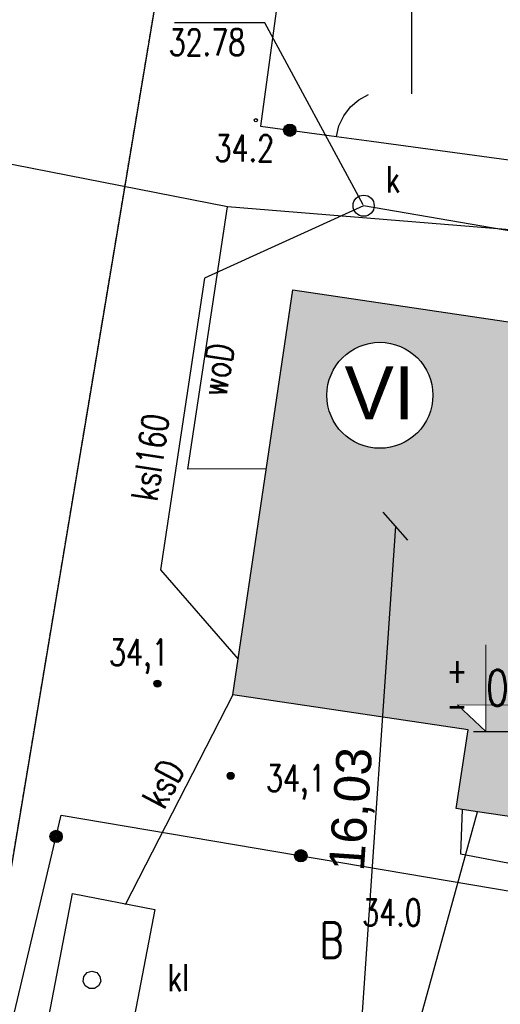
# Model space of a CAD drawing. Header units: millimetres. Extents: x 6197 to 108098, y 4257 to 29730.
# Tile 111 of 148: x 26633 to 26905, y 27384 to 27941. Entities that reach past the tile are written whole.
import ezdxf
from ezdxf.enums import TextEntityAlignment as Align

# ---------------------------------------------------------------- set-up
doc = ezdxf.new("R2010")
doc.units = ezdxf.units.MM
doc.linetypes.add('2', pattern=[1, 0.5, -0.5])
doc.linetypes.add('901', pattern=[0])
doc.layers.add('&_opisy_100', color=51, linetype='Continuous', lineweight=20)
for name, color, linetype in [('210-oznaczenie_konturu_uzytku_g', 7, 'Continuous'), ('218-kontur_uzytku_gruntowego', 7, 'Continuous'), ('219-dzialka_ewidencyjna', 7, 'Continuous'), ('312-budynek_ewidencyjny', 7, 'Continuous'), ('furtka', 7, 'Continuous'), ('jezdnia', 7, 'Continuous'), ('ogrodzenie_trwale', 7, 'Continuous'), ('opisy', 7, 'Continuous'), ('osadnik__szambo', 7, 'Continuous'), ('osadnik__szambo-Atr17', 7, 'Continuous'), ('pikieta_naturalna', 7, 'Continuous'), ('pikieta_naturalna-Atr2', 7, 'Continuous'), ('pikieta_naturalna-Atr3', 7, 'Continuous'), ('przewod_kanalizacyjny', 7, 'Continuous'), ('przewod_kanalizacyjny-Atr1', 7, 'Continuous'), ('przewod_wodociagowy', 7, 'Continuous'), ('przewod_wodociagowy-Atr1', 7, 'Continuous'), ('rzedna-Atr2', 7, 'Continuous'), ('rzedna-Atr3', 7, 'Continuous'), ('wlaz_do_komory_lub_kanalu_-_okr', 7, 'Continuous')]:
    doc.layers.add(name, color=color, linetype=linetype)
doc.styles.add('Romans', font='romans.shx', dxfattribs={"width": 0.75})
doc.styles.get("Standard").update_dxf_attribs({"font": 'arial.ttf'})
doc.styles.add('STYL_ARIAL', font='simplex', dxfattribs={"width": 0.75, "oblique": 0.1})
doc.dimstyles.new('ISO-25', dxfattribs={"dimtxt": 2.5, "dimasz": 2.5, "dimexe": 1.25, "dimexo": 0.625, "dimtad": 1, "dimtxsty": 'Standard', "dimcen": 2.5, "dimadec": 0, "dimazin": 0, "dimtfac": 1, "dimtmove": 0, "dimatfit": 3, "dimfxl": 1, "dimarcsym": 0})

# ---------------------------------------------------------------- blocks, each defined once
blk = doc.blocks.new('US22')
at = {"color": 7}
blk.add_polyline3d([(0, 0.25, 0), (0.1352, 0.2103, 0), (0.2274, 0.1039, 0), (0.2475, -0.0356, 0), (0.1889, -0.1637, 0), (0.0704, -0.2399, 0), (-0.0704, -0.2399, 0), (-0.1889, -0.1637, 0), (-0.2475, -0.0356, 0), (-0.2274, 0.1039, 0), (-0.1352, 0.2103, 0), (0, 0.25, 0)], dxfattribs=at)
blk = doc.blocks.new('OK04')
at = {"color": 7}
blk.add_polyline3d([(0, 0.001, 0), (0.0328, 0.3129, 0), (0.1297, 0.6111, 0), (0.2865, 0.8827, 0), (0.4963, 1.1157, 0), (0.75, 1.3, 0)], dxfattribs=at)
blk = doc.blocks.new('PW01')
at = {"color": 7}
blk.add_polyline3d([(0.045, 0, 0), (0.0318, -0.0318, 0), (0, -0.045, 0), (-0.0318, -0.0318, 0), (-0.045, 0, 0), (-0.0318, 0.0318, 0), (0, 0.045, 0), (0.0318, 0.0318, 0), (0.045, 0, 0)], dxfattribs=at)
blk = doc.blocks.new('801')
at = {"color": 0}
for radius in [0.1, 0.09, 0.08, 0.07, 0.06, 0.05, 0.04, 0.03, 0.02, 0.01]:
    blk.add_circle((0, 0), radius, dxfattribs=at)
blk = doc.blocks.new('506')
at = {"color": 0}
blk.add_circle((0, 0), 0.3, dxfattribs=at)
blk = doc.blocks.new('_Oblique')
at = {"color": 0, "linetype": 'ByBlock', "lineweight": -2}
blk.add_line((-0.5, -0.5), (0.5, 0.5), dxfattribs=at)
blk = doc.blocks.new('*D1899')
at = {"color": 0, "lineweight": -2, "transparency": 16777216}
blk.add_line((26846.08, 27654.22), (26824.05, 27331.78), dxfattribs=at)
at = {"layer": 'Defpoints', "color": 0, "transparency": 16777216}
for p in [(27245.09, 27626.96), (26824.05, 27331.78), (27223.06, 27304.51)]:
    blk.add_point(p, dxfattribs=at)
at = {"color": 0, "lineweight": -2, "transparency": 16777216, "xscale": 15, "yscale": 15, "zscale": 15}
for p, rotation in [((26846.08, 27654.22), 86.09152661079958), ((26824.05, 27331.78), 266.0915266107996)]:
    blk.add_blockref('_Oblique', p, dxfattribs=dict(at, rotation=rotation))
at = {"color": 0, "transparency": 16777216, "insert": (26822.45, 27493.86), "char_height": 20, "attachment_point": 5, "rotation": 86.0915}
blk.add_mtext('16,03', dxfattribs=at)

msp = doc.modelspace()

# ---------------------------------------------------------------- hatches: boundary and pattern name
at = {"transparency": 33554585}
h = msp.add_hatch(color=1, dxfattribs=at)
h.set_gradient(color1=(228, 162, 119), color2=(228, 162, 119))
h.paths.add_polyline_path([(27172.889, 27537.997), (27182.308, 27599.722), (27165.03, 27602.3), (27146.864, 27605.01), (27153.066, 27646.942), (27165.648, 27732.022), (26788.048, 27788.022), (26754.044, 27558.74), (26887.182, 27538.996), (26880.552, 27494.286), (26883.78, 27493.812), (26892.578, 27492.522), (27125.52, 27458.36), (27131.16, 27497.758), (27141.452, 27496.246), (27165.968, 27492.642), (27171.986, 27532.076), (27172.889, 27537.997), (26897.183, 27537.997), (26881.152, 27553.064), (26897.215, 27553.03), (26897.183, 27537.997)])
h.paths.add_polyline_path([(26807.273, 27728.296, -1), (26867.273, 27728.296, -1)], flags=16)
h.paths.add_polyline_path([(27088.866, 27719.99), (27097.522, 27783.784), (27056.682, 27789.325), (27048.026, 27725.531)], flags=9)
h.paths.add_polyline_path([(26957.706, 27737.255), (26964.273, 27785.652), (26923.433, 27791.193), (26916.866, 27742.796)], flags=9)
h.paths.add_polyline_path([(26944.193, 27655.433), (26950.76, 27703.83), (26909.92, 27709.371), (26903.353, 27660.974)], flags=24)
h.paths.add_polyline_path([(27177.237, 27572.622), (27241.467, 27568.234), (27244.276, 27609.352), (27180.047, 27613.741)], flags=9)
h.paths.add_polyline_path([(26809.565, 27698.394), (26864.163, 27698.394), (26864.163, 27760.215), (26809.565, 27760.215)], flags=24)
h.paths.add_polyline_path([(26869.954, 27547.685), (27190.844, 27546.991), (27190.934, 27588.504), (26870.044, 27589.197)], flags=9)
h.paths.add_polyline_path([(26950.688, 27493.97), (26968.039, 27491.693), (26971.455, 27517.72), (26954.104, 27519.997)], flags=24)
h.paths.add_polyline_path([(26928.648, 27590.622), (26977.219, 27590.622), (26977.219, 27620.622), (26928.648, 27620.622)], flags=24)
h.paths.add_polyline_path([(26922.408, 27635.767), (26966.158, 27635.767), (26966.158, 27673.267), (26922.408, 27673.267)], flags=24)

# ---------------------------------------------------------------- linework, layer by layer
at = {"layer": '&_opisy_100', "color": 0}
msp.add_lwpolyline([(26897.289, 27586.993), (26897.183, 27537.997), (26881.152, 27553.064), (26956.023, 27552.903)], dxfattribs=at)
msp.add_line((26890.248, 27537.997), (27282.695, 27537.997))
msp.add_circle((26837.273, 27728.296), 30)
at = {"layer": '218-kontur_uzytku_gruntowego', "color": 3, "linetype": '2'}
msp.add_polyline3d([(26732.248, 28083.622, 0), (26604.048, 27314.822, 0)], dxfattribs=at)
at = {"layer": '219-dzialka_ewidencyjna', "color": 7}
msp.add_polyline3d([(26732.248, 28083.622, 0), (26604.048, 27314.822, 0)], dxfattribs=at)
at = {"layer": '312-budynek_ewidencyjny', "color": 7}
for points in [[(26754.044, 27558.74, 0), (26788.048, 27788.022, 0)], [(26788.048, 27788.022, 0), (27165.648, 27732.022, 0)], [(26887.182, 27538.996, 0), (26754.044, 27558.74, 0)], [(26880.552, 27494.286, 0), (26887.182, 27538.996, 0)], [(27125.52, 27458.36, 0), (26892.578, 27492.522, 0), (26883.78, 27493.812, 0), (26880.552, 27494.286, 0)]]:
    msp.add_polyline3d(points, dxfattribs=at)
at = {"layer": 'furtka', "color": 7}
msp.add_polyline3d([(26812.648, 27874.822, 0), (26832.448, 27872.222, 0)], dxfattribs=at)
at = {"layer": 'ogrodzenie_trwale', "color": 7, "linetype": '901'}
for points in [[(26802.048, 28117.622, 0), (26769.648, 27880.622, 0)], [(26769.648, 27880.622, 0), (26812.648, 27874.822, 0)], [(26832.448, 27872.222, 0), (27031.048, 27845.222, 0)], [(27092.108, 27322.122, 0), (27143.748, 27313.982, 0), (27126.508, 27174.302, 0), (26613.048, 27306.622, 0), (26656.848, 27490.622, 0), (27083.848, 27418.222, 0)]]:
    msp.add_polyline3d(points, dxfattribs=at)
at = {"layer": 'ogrodzenie_trwale', "color": 7}
for centre, radius in [((26786.274, 27878.38), 3.5), ((26786.274, 27878.38), 3.15), ((26786.274, 27878.38), 2.8), ((26786.274, 27878.38), 2.45), ((26786.274, 27878.38), 2.1), ((26786.274, 27878.38), 1.75), ((26786.274, 27878.38), 1.4), ((26786.274, 27878.38), 1.05), ((26786.274, 27878.38), 0.7), ((26653.978, 27478.564), 3.5), ((26653.978, 27478.564), 3.15), ((26653.978, 27478.564), 2.8), ((26653.978, 27478.564), 2.45), ((26653.978, 27478.564), 2.1), ((26653.978, 27478.564), 1.75), ((26653.978, 27478.564), 1.4), ((26653.978, 27478.564), 1.05), ((26653.978, 27478.564), 0.7), ((26792.518, 27467.618), 3.5), ((26792.518, 27467.618), 3.15), ((26792.518, 27467.618), 2.8), ((26792.518, 27467.618), 2.45), ((26792.518, 27467.618), 2.1), ((26792.518, 27467.618), 1.75), ((26792.518, 27467.618), 1.4), ((26792.518, 27467.618), 1.05), ((26792.518, 27467.618), 0.7)]:
    msp.add_circle(centre, radius, dxfattribs=at)
at = {"layer": 'opisy', "color": 7}
msp.add_polyline3d([(26855.448, 27899.022, 0), (26855.448, 27999.022, 0)], dxfattribs=at)
at = {"layer": 'osadnik__szambo', "color": 34}
msp.add_polyline3d([(26663.248, 27446.222, 0), (26709.848, 27437.222, 0), (26689.448, 27331.022, 0), (26642.848, 27340.022, 0), (26663.248, 27446.222, 0)], dxfattribs=at)
at = {"layer": 'przewod_kanalizacyjny', "color": 34}
for points in [[(26827.948, 27835.482, 0), (26737.908, 27794.582, 0), (26712.976, 27629.548, 0), (26757.024, 27578.828, 0)], [(27231.188, 27766.302, 0), (26827.948, 27835.482, 0)], [(26754.044, 27558.74, 0), (26693.048, 27439.822, 0)]]:
    msp.add_polyline3d(points, dxfattribs=at)
at = {"layer": 'przewod_wodociagowy', "color": 5}
for points in [[(27294.248, 27791.622, 0), (27191.448, 27799.222, 0), (26751.048, 27835.022, 0), (26448.848, 27894.222, 0), (26405.248, 27894.422, 0), (26206.648, 27909.222, 0)], [(26773.008, 27686.612, 0), (26728.448, 27686.422, 0), (26751.048, 27835.022, 0)], [(26883.78, 27493.812, 0), (26882.848, 27468.622, 0), (26960.216, 27454.058, 0)], [(26765.648, 27033.222, 0), (26892.578, 27492.522, 0)]]:
    msp.add_polyline3d(points, dxfattribs=at)
at = {"layer": 'rzedna-Atr2', "color": 7}
msp.add_polyline3d([(26827.876, 27836.192, 0), (26772.076, 27939.126, 0), (26720.916, 27939.126, 0)], dxfattribs=at)

# ---------------------------------------------------------------- block references
at = {"layer": 'furtka', "color": 7, "xscale": 20, "yscale": 20, "zscale": 20, "rotation": 352.51801}
msp.add_blockref('OK04', (26812.648, 27874.822), dxfattribs=at)
at = {"layer": 'jezdnia', "color": 7, "xscale": 20, "yscale": 20, "zscale": 20}
msp.add_blockref('506', (26828.06, 27835.624, 683.48), dxfattribs=at)
at = {"layer": 'pikieta_naturalna', "color": 7, "xscale": 20, "yscale": 20, "zscale": 20}
msp.add_blockref('PW01', (26767.048, 27884.022), dxfattribs=at)
at = {"layer": 'pikieta_naturalna-Atr3', "color": 7, "xscale": 20, "yscale": 20, "zscale": 20}
for p in [(26711.348, 27565.082, 681.5), (26752.788, 27512.822, 682.56)]:
    msp.add_blockref('801', p, dxfattribs=at)
at = {"layer": 'wlaz_do_komory_lub_kanalu_-_okr', "color": 7, "xscale": 20, "yscale": 20, "zscale": 20}
msp.add_blockref('US22', (26674.248, 27397.222), dxfattribs=at)

# ---------------------------------------------------------------- texts
at = {"layer": '&_opisy_100', "color": 0, "insert": (26875.086, 27579.736), "char_height": 20.25, "width": 420.63828, "attachment_point": 1, "rotation": 359.87621, "style": 'Romans'}
msp.add_mtext('\\A1;{\\H0.7x;\\S+^ -;} 0,00 = 34,18 m n.p.m.', dxfattribs=at)
at = {"insert": (26817.249, 27744.775), "char_height": 30, "attachment_point": 1}
msp.add_mtext_dynamic_manual_height_columns('VI', width=49.94873, gutter_width=12.5, heights=[0], dxfattribs=at)
at = {"layer": '210-oznaczenie_konturu_uzytku_g', "color": 3, "style": 'STYL_ARIAL', "width": 0.75}
msp.add_text('B', height=20, dxfattribs=at).set_placement((26803.218, 27403.864), align=Align.BOTTOM_LEFT)
at = {"layer": 'jezdnia', "color": 7, "style": 'STYL_ARIAL', "width": 0.75}
msp.add_text('k', height=15, dxfattribs=at).set_placement((26840.568, 27858.024), align=Align.TOP_LEFT)
at = {"layer": 'osadnik__szambo-Atr17', "color": 34, "style": 'STYL_ARIAL', "width": 0.75}
msp.add_text('kl', height=15, dxfattribs=at).set_placement((26717.048, 27386.656), align=Align.BOTTOM_LEFT)
at = {"layer": 'pikieta_naturalna-Atr2', "color": 7, "style": 'STYL_ARIAL', "width": 0.75}
for s, p in [('34.2', (26743.648, 27856.256)), ('34.0', (26827.248, 27423.456))]:
    msp.add_text(s, height=15, dxfattribs=at).set_placement(p, align=Align.BOTTOM_LEFT)
at = {"layer": 'pikieta_naturalna-Atr3', "color": 7, "style": 'STYL_ARIAL', "width": 0.75}
msp.add_text('34,1', height=15, dxfattribs=at).set_placement((26772.788, 27519.072), align=Align.TOP_LEFT)
at = {"layer": 'przewod_kanalizacyjny', "color": 34, "style": 'STYL_ARIAL', "width": 0.75}
msp.add_text('ksI160', height=15, rotation=81.8019, dxfattribs=at).set_placement((26715.508, 27667.19), align=Align.BOTTOM_LEFT)
at = {"layer": 'przewod_kanalizacyjny', "color": 7, "style": 'STYL_ARIAL', "width": 0.75}
msp.add_text('34,1', height=15, dxfattribs=at).set_placement((26683.924, 27590.232), align=Align.TOP_LEFT)
at = {"layer": 'przewod_kanalizacyjny-Atr1', "color": 34, "style": 'STYL_ARIAL', "width": 0.75}
msp.add_text('ksD', height=15, rotation=62.554, dxfattribs=at).set_placement((26708.412, 27496.682), align=Align.MIDDLE_LEFT)
at = {"layer": 'przewod_wodociagowy-Atr1', "color": 5, "style": 'STYL_ARIAL', "width": 0.75}
msp.add_text('woD', height=15, rotation=81.353, dxfattribs=at).set_placement((26742.888, 27728.042), align=Align.MIDDLE_LEFT)
at = {"layer": 'rzedna-Atr3', "color": 34, "style": 'STYL_ARIAL', "width": 0.75}
msp.add_text('32.78', height=15, dxfattribs=at).set_placement((26717.68, 27916.162), align=Align.BOTTOM_LEFT)
at = {"layer": 'wlaz_do_komory_lub_kanalu_-_okr', "color": 7, "style": 'STYL_ARIAL', "width": 0.75}
msp.add_text('k', height=15, dxfattribs=at).set_placement((26717.048, 27386.456), align=Align.BOTTOM_LEFT)

# ---------------------------------------------------------------- dimensions: what is measured, and where the dimension line sits
at = {"color": 1}
dim = msp.add_aligned_dim(p1=(27245.092, 27626.963), p2=(27223.062, 27304.514), distance=-399.947, text='16,03', dimstyle='ISO-25', override={"dimtxt": 20, "dimasz": 15, "dimblk1": 'Oblique', "dimblk2": 'Oblique', "dimsah": 1, "dimse1": 1, "dimse2": 1, "dimtmove": 2}, dxfattribs=at)
dim.commit()
dim.dimension.update_dxf_attribs({"geometry": '*D1899', "text_midpoint": (26822.446, 27493.862)})

doc.saveas('drawing.dxf')
